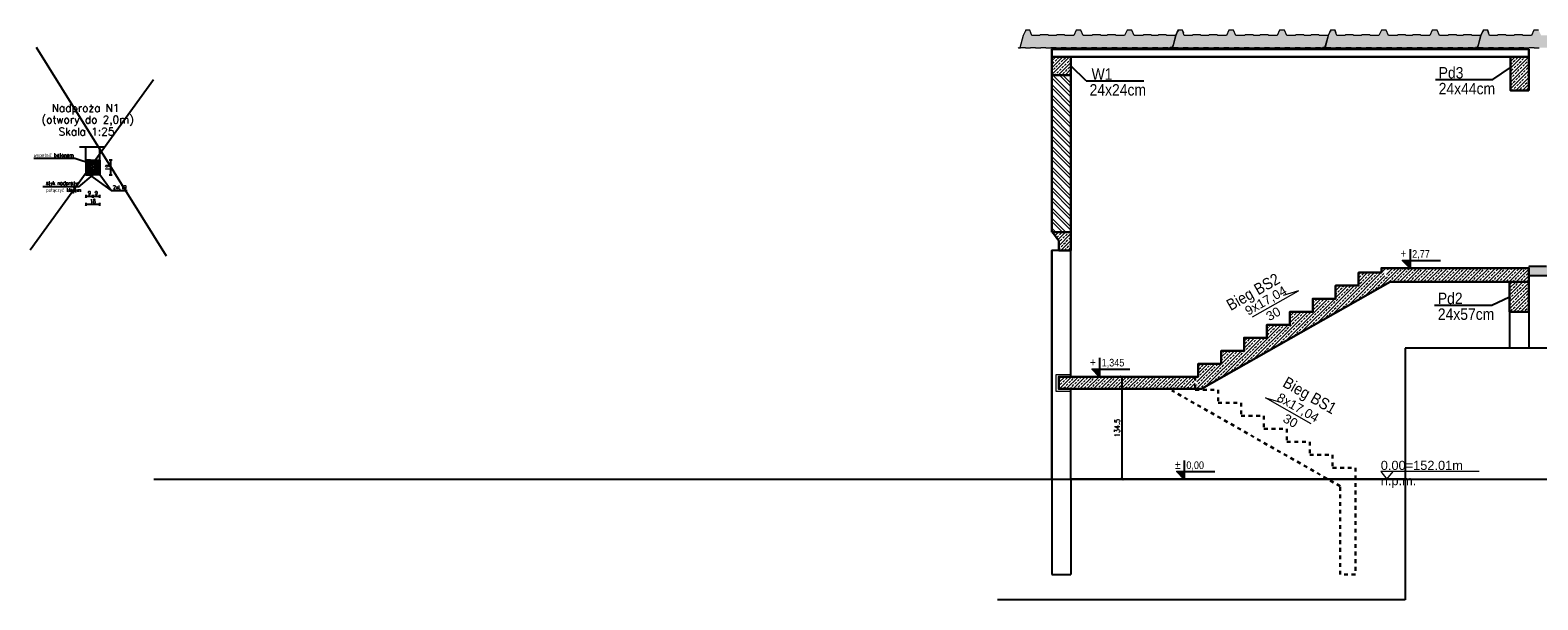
# Model space of a CAD drawing. Header units: millimetres. Extents: x -13852 to 21557, y -10038 to 8820.
# Tile 10 of 42: x 5160 to 7136, y -10038 to -9291. Entities that reach past the tile are written whole.
import ezdxf
from ezdxf.enums import TextEntityAlignment as Align
from ezdxf.lldxf.tags import DXFTag

# ---------------------------------------------------------------- set-up
doc = ezdxf.new("R2010")
doc.units = ezdxf.units.MM
doc.linetypes.add('3', pattern=[1, 0.5, -0.5])
for name, color, linetype in [('1', 2, 'Continuous'), ('2', 6, 'DASH'), ('3', 4, 'Continuous'), ('5', 251, 'Continuous'), ('5-opis_slupy', 112, 'Continuous'), ('BET-SLD', 254, 'Continuous'), ('DIM', 243, 'Continuous'), ('k_żelbet', 6, 'Continuous'), ('OPI', 52, 'Continuous'), ('SZA-SLD', 252, 'Continuous')]:
    doc.layers.add(name, color=color, linetype=linetype)
for name, color, linetype, lineweight in [('A-konstrukcja-żelbet', 130, 'Continuous', 30), ('A-kreskowanie', 253, 'Continuous', 0), ('A-opis', 130, 'Continuous', 9), ('A-sciana_osłonowa', 152, 'Continuous', 15), ('A-wymiar', 177, 'Continuous', 0), ('A_SCIANA_ISTN', 253, 'Continuous', 25), ('A_SCINAN_PROJ_DZIALOWA', 5, 'Continuous', 30), ('ELEWACJA-NOWOPROJ', 152, 'Continuous', 15)]:
    doc.layers.add(name, color=color, linetype=linetype, lineweight=lineweight)
doc.styles.add('adam', font='arial.ttf', dxfattribs={"height": 15})
doc.styles.add('MSE-025', font='romans.shx', dxfattribs={"width": 0.8, "height": 5})
doc.styles.get("Standard").update_dxf_attribs({"font": 'arial.ttf'})
doc.styles.add('TXT5', font='COMPLEX.shx', dxfattribs={"height": 25})
doc.styles.add('ZELB-50', font='romans.shx', dxfattribs={"width": 0.79, "height": 7})
tags = doc.linetypes.add('DASH', pattern=[15, 10, -5]).pattern_tags.tags
tags[6:7] = [DXFTag(74, 4), DXFTag(75, 0), DXFTag(340, '0'), DXFTag(46, 0.0), DXFTag(50, 0.0), DXFTag(44, 0.0), DXFTag(45, 0.0)]
tags[4:5] = [DXFTag(74, 4), DXFTag(75, 0), DXFTag(340, '0'), DXFTag(46, 0.0), DXFTag(50, 0.0), DXFTag(44, 0.0), DXFTag(45, 0.0)]
doc.linetypes.add('ZYGZAK', pattern='A,0.00254,-5.08,[131,ltypeshp.shx,S=5.08,R=0,X=-5.08,Y=0],-10.16,[131,ltypeshp.shx,S=5.08,R=180,X=5.08,Y=0],-5.08', length=20.32254)
doc.dimstyles.new('MSE-025', dxfattribs={"dimtxt": 5, "dimasz": 1, "dimexe": 0.75, "dimexo": 7.5, "dimgap": 0.7, "dimtad": 0, "dimdec": 0, "dimdsep": 46, "dimtxsty": 'MSE-025', "dimblk": 'T1', "dimcen": -0.225, "dimse1": 1, "dimse2": 1, "dimclrd": 243, "dimclre": 242, "dimclrt": 52, "dimadec": 0, "dimazin": 2, "dimtfac": 0.3333, "dimtdec": 0, "dimtix": 1, "dimtmove": 2, "dimatfit": 3, "dimldrblk": 'strzalka', "dimfxl": 0, "dimtvp": 0.8333, "dimtolj": 1, "dimarcsym": 0})
doc.dimstyles.new('ZELB-50', dxfattribs={"dimscale": 5, "dimtxt": 100, "dimasz": 0.25, "dimexe": 1.25, "dimexo": 0.625, "dimgap": 0.5, "dimtad": 1, "dimdec": 1, "dimrnd": 0.5, "dimdsep": 46, "dimtxsty": 'ZELB-50', "dimblk": 'T1', "dimcen": 10, "dimse1": 1, "dimse2": 1, "dimclrd": 243, "dimclre": 242, "dimclrt": 52, "dimadec": 0, "dimazin": 0, "dimtfac": 0.3333, "dimtdec": 1, "dimtix": 1, "dimtmove": 2, "dimatfit": 3, "dimldrblk": 'NONE', "dimfxl": 0, "dimtvp": 0.8333, "dimtolj": 1, "dimtzin": 12, "dimarcsym": 0})
pattern_1 = [(45, (-33574.527, 3632.5216), (-4.4901281, 4.4901281), []), (45, (-33570.0366, 3632.5216), (-4.4901281, 4.4901281), [3.175, -1.5875])]

# ---------------------------------------------------------------- blocks, each defined once
blk = doc.blocks.new('T1')
at = {"color": 243}
blk.add_line((0, -2), (0, 2), dxfattribs=at)
at = {"color": 243, "const_width": 0.5}
blk.add_lwpolyline([(-1.5, -1.4), (1.5, 1.4)], dxfattribs=at)
blk = doc.blocks.new('*D3076')
at = {"layer": 'Defpoints', "color": 0}
for p in [(6569.1, -9745.5), (6569.1, -9880), (6590.6, -9880)]:
    blk.add_point(p, dxfattribs=at)
at = {"layer": 'DIM', "color": 243, "lineweight": -2}
blk.add_line((6590.6, -9746.7), (6590.6, -9878.7), dxfattribs=at)
at = {"layer": 'DIM', "color": 243, "linetype": 'ByBlock', "lineweight": -2, "xscale": 1.25, "yscale": 1.25, "zscale": 1.25}
for p, rotation in [((6590.6, -9745.5), 90), ((6590.6, -9880), 270)]:
    blk.add_blockref('T1', p, dxfattribs=dict(at, rotation=rotation))
at = {"layer": 'DIM', "color": 52, "insert": (6584.6, -9812.7), "char_height": 7, "attachment_point": 5, "rotation": 90, "style": 'ZELB-50'}
blk.add_mtext('\\A1;134.5', dxfattribs=at)
blk = doc.blocks.new('_NONE')
at = {"color": 0, "linetype": 'ByBlock'}
blk.add_circle((0, 0), 0.25, dxfattribs=at)
blk = doc.blocks.new('kota ____')
blk.add_hatch(color=4).paths.add_polyline_path([(0, 20), (-19.7, 20), (0, 0)])
at = {"color": 4}
blk.add_line((-19.7, 0), (79.8, 0), dxfattribs=at)
blk.add_lwpolyline([(0, 49.6), (0, 0), (-19.7, 20), (79.8, 20)], dxfattribs=at)
at = {"color": 4, "width": 0.85}
blk.add_attdef('ZNAK', text='', height=20, dxfattribs=at).set_placement((-9.8, 26.9), align=Align.RIGHT)
blk.add_attdef('RZEDNA', (5.5, 26.9), '', height=20, dxfattribs=at)
blk = doc.blocks.new('*D3161')
at = {"layer": 'Defpoints', "color": 0}
for p in [(5233.1, -9467.1), (5251.1, -9467.1), (5251.1, -9519.4)]:
    blk.add_point(p, dxfattribs=at)
at = {"layer": 'DIM', "color": 243, "lineweight": -2, "ltscale": 1.4}
blk.add_line((5234.1, -9519.4), (5250.1, -9519.4), dxfattribs=at)
at = {"layer": 'DIM', "color": 243, "linetype": 'ByBlock', "lineweight": -2, "rotation": 180}
blk.add_blockref('T1', (5233.1, -9519.4), dxfattribs=at)
at = {"layer": 'DIM', "color": 243, "linetype": 'ByBlock', "lineweight": -2}
blk.add_blockref('T1', (5251.1, -9519.4), dxfattribs=at)
at = {"layer": 'DIM', "color": 52, "lineweight": -3, "insert": (5242.1, -9515.2), "char_height": 5, "attachment_point": 5, "style": 'MSE-025'}
blk.add_mtext('\\A1;18', dxfattribs=at)
blk = doc.blocks.new('strzalka')
at = {"color": 243}
blk.add_line((0, -1), (0, 1), dxfattribs=at)
blk.add_lwpolyline([(-2, 0, 0.733, 0, 0), (0, 0, 0, 0, 0)], format="xyseb", dxfattribs=at)
blk = doc.blocks.new('*D3162')
at = {"layer": 'Defpoints', "color": 0}
for p in [(5233.1, -9480.6), (5242.1, -9480.6), (5242.1, -9508.8)]:
    blk.add_point(p, dxfattribs=at)
at = {"layer": 'DIM', "color": 243, "lineweight": -2, "ltscale": 1.4}
blk.add_line((5234.1, -9508.8), (5241.1, -9508.8), dxfattribs=at)
at = {"layer": 'DIM', "color": 243, "linetype": 'ByBlock', "lineweight": -2, "rotation": 180}
blk.add_blockref('T1', (5233.1, -9508.8), dxfattribs=at)
at = {"layer": 'DIM', "color": 243, "linetype": 'ByBlock', "lineweight": -2}
blk.add_blockref('T1', (5242.1, -9508.8), dxfattribs=at)
at = {"layer": 'DIM', "color": 52, "lineweight": -3, "insert": (5237.6, -9504.6), "char_height": 5, "attachment_point": 5, "style": 'MSE-025'}
blk.add_mtext('\\A1;9', dxfattribs=at)
blk = doc.blocks.new('*D3163')
at = {"layer": 'Defpoints', "color": 0}
for p in [(5242.1, -9480.6), (5251.1, -9480.6), (5251.1, -9508.8)]:
    blk.add_point(p, dxfattribs=at)
at = {"layer": 'DIM', "color": 243, "lineweight": -2, "ltscale": 1.4}
blk.add_line((5243.1, -9508.8), (5250.1, -9508.8), dxfattribs=at)
at = {"layer": 'DIM', "color": 243, "linetype": 'ByBlock', "lineweight": -2, "rotation": 180}
blk.add_blockref('T1', (5242.1, -9508.8), dxfattribs=at)
at = {"layer": 'DIM', "color": 243, "linetype": 'ByBlock', "lineweight": -2}
blk.add_blockref('T1', (5251.1, -9508.8), dxfattribs=at)
at = {"layer": 'DIM', "color": 52, "lineweight": -3, "insert": (5246.6, -9504.6), "char_height": 5, "attachment_point": 5, "style": 'MSE-025'}
blk.add_mtext('\\A1;9', dxfattribs=at)
blk = doc.blocks.new('*D3164')
at = {"layer": 'Defpoints', "color": 0}
for p in [(5251.1, -9461.6), (5265.5, -9461.6), (5251.1, -9480.6)]:
    blk.add_point(p, dxfattribs=at)
at = {"layer": 'DIM', "color": 243, "lineweight": -2, "ltscale": 1.4}
blk.add_line((5265.5, -9479.6), (5265.5, -9462.6), dxfattribs=at)
at = {"layer": 'DIM', "color": 243, "linetype": 'ByBlock', "lineweight": -2}
for p, rotation in [((5265.5, -9461.6), 90), ((5265.5, -9480.6), 270)]:
    blk.add_blockref('T1', p, dxfattribs=dict(at, rotation=rotation))
at = {"layer": 'DIM', "color": 52, "lineweight": -3, "insert": (5261.3, -9471.1), "char_height": 5, "attachment_point": 5, "rotation": 90, "style": 'MSE-025'}
blk.add_mtext('\\A1;19', dxfattribs=at)

msp = doc.modelspace()

# ---------------------------------------------------------------- hatches: boundary and pattern name
at = {"layer": 'A-kreskowanie', "true_color": 0xe06f1f}
h = msp.add_hatch(dxfattribs=at)
h.set_pattern_fill('HONEY', color=32, scale=0.5, angle=360)
h.set_pattern_definition([(0, (-33497.5119, 2963.7263), (2.38125, 1.374815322), [1.5875, -3.175]), (120, (-33497.5119, 2963.7263), (-2.381249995, 1.37481533), [1.5875, -3.175]), (60, (-33497.5119, 2963.7263), (5e-09, 2.749630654), [-3.175, 1.5875])])
h.paths.add_polyline_path([(6661.007, -9297.987), (6649.902, -9297.987), (6648.902, -9296.987), (6638.802, -9296.987), (6637.802, -9297.987), (6633.988, -9297.987), (6630.173, -9297.987), (6629.173, -9296.987), (6619.073, -9296.987), (6618.073, -9297.987), (6606.925, -9297.987), (6603.788, -9291.168), (6603.505, -9290.987), (6597.805, -9290.987), (6597.521, -9291.168), (6594.385, -9297.987), (6583.236, -9297.987), (6582.236, -9296.987), (6572.136, -9296.987), (6571.136, -9297.987), (6567.321, -9297.987), (6563.507, -9297.987), (6562.507, -9296.987), (6552.407, -9296.987), (6551.407, -9297.987), (6540.258, -9297.987), (6537.121, -9291.168), (6536.838, -9290.987), (6531.138, -9290.987), (6530.854, -9291.168), (6527.718, -9297.987), (6516.569, -9297.987), (6515.569, -9296.987), (6505.469, -9296.987), (6504.469, -9297.987), (6494.869, -9297.987), (6493.869, -9296.987), (6483.769, -9296.987), (6482.769, -9297.987), (6472.569, -9297.987), (6470.09, -9291.175), (6469.821, -9290.987), (6464.821, -9290.987), (6464.537, -9291.168), (6464.249, -9291.785, -0.74713708), (6463.844, -9292.654), (6461.325, -9298.056), (6457.056, -9313.987), (6457.785, -9313.987), (6457.785, -9313.787), (6464.452, -9313.787), (6464.452, -9313.987), (6471.119, -9313.987), (6471.119, -9313.787), (6477.785, -9313.787), (6477.785, -9313.987), (6484.452, -9313.987), (6484.452, -9313.787), (6491.118, -9313.787), (6491.118, -9313.987), (6497.785, -9313.987), (6497.785, -9313.787), (6504.452, -9313.787), (6504.452, -9313.987), (6511.118, -9313.987), (6511.118, -9313.787), (6517.785, -9313.787), (6517.785, -9313.987), (6524.451, -9313.987), (6524.451, -9313.787), (6531.118, -9313.787), (6531.118, -9313.987), (6537.785, -9313.987), (6537.785, -9313.787), (6544.451, -9313.787), (6544.451, -9313.987), (6551.118, -9313.987), (6551.118, -9313.787), (6557.784, -9313.787), (6557.784, -9313.987), (6564.451, -9313.987), (6564.451, -9313.787), (6571.118, -9313.787), (6571.118, -9313.987), (6577.784, -9313.987), (6577.784, -9313.787), (6584.451, -9313.787), (6584.451, -9313.987), (6591.117, -9313.987), (6591.117, -9313.787), (6597.784, -9313.787), (6597.784, -9313.987), (6604.451, -9313.987), (6604.451, -9313.787), (6611.117, -9313.787), (6611.117, -9313.987), (6617.784, -9313.987), (6617.784, -9313.787), (6624.45, -9313.787), (6624.45, -9313.987), (6631.117, -9313.987), (6631.117, -9313.787), (6637.784, -9313.787), (6637.784, -9313.987), (6644.45, -9313.987), (6644.45, -9313.787), (6651.117, -9313.787), (6651.117, -9313.987), (6653.738, -9313.987), (6654.338, -9313.517), (6656.646, -9313.517), (6656.897, -9313.324), (6657.363, -9311.586)])
h = msp.add_hatch(dxfattribs=at)
h.set_pattern_fill('HONEY', color=32, scale=0.5, angle=360)
h.set_pattern_definition([(0, (-33297.5119, 2963.7263), (2.38125, 1.374815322), [1.5875, -3.175]), (120, (-33297.5119, 2963.7263), (-2.381249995, 1.37481533), [1.5875, -3.175]), (60, (-33297.5119, 2963.7263), (5e-09, 2.749630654), [-3.175, 1.5875])])
h.paths.add_polyline_path([(6861.007, -9297.987), (6849.902, -9297.987), (6848.902, -9296.987), (6838.802, -9296.987), (6837.802, -9297.987), (6833.988, -9297.987), (6830.173, -9297.987), (6829.173, -9296.987), (6819.073, -9296.987), (6818.073, -9297.987), (6806.925, -9297.987), (6803.788, -9291.168), (6803.505, -9290.987), (6797.805, -9290.987), (6797.521, -9291.168), (6794.385, -9297.987), (6783.236, -9297.987), (6782.236, -9296.987), (6772.136, -9296.987), (6771.136, -9297.987), (6767.321, -9297.987), (6763.507, -9297.987), (6762.507, -9296.987), (6752.407, -9296.987), (6751.407, -9297.987), (6740.258, -9297.987), (6737.121, -9291.168), (6736.838, -9290.987), (6731.138, -9290.987), (6730.854, -9291.168), (6727.718, -9297.987), (6716.569, -9297.987), (6715.569, -9296.987), (6705.469, -9296.987), (6704.469, -9297.987), (6694.869, -9297.987), (6693.869, -9296.987), (6683.769, -9296.987), (6682.769, -9297.987), (6672.569, -9297.987), (6670.09, -9291.175), (6669.821, -9290.987), (6664.821, -9290.987), (6664.537, -9291.168), (6664.249, -9291.785, -0.74713708), (6663.844, -9292.654), (6661.325, -9298.056), (6657.056, -9313.987), (6657.785, -9313.987), (6657.785, -9313.787), (6664.452, -9313.787), (6664.452, -9313.987), (6671.119, -9313.987), (6671.119, -9313.787), (6677.785, -9313.787), (6677.785, -9313.987), (6684.452, -9313.987), (6684.452, -9313.787), (6691.118, -9313.787), (6691.118, -9313.987), (6697.785, -9313.987), (6697.785, -9313.787), (6704.452, -9313.787), (6704.452, -9313.987), (6711.118, -9313.987), (6711.118, -9313.787), (6717.785, -9313.787), (6717.785, -9313.987), (6724.451, -9313.987), (6724.451, -9313.787), (6731.118, -9313.787), (6731.118, -9313.987), (6737.785, -9313.987), (6737.785, -9313.787), (6744.451, -9313.787), (6744.451, -9313.987), (6751.118, -9313.987), (6751.118, -9313.787), (6757.784, -9313.787), (6757.784, -9313.987), (6764.451, -9313.987), (6764.451, -9313.787), (6771.118, -9313.787), (6771.118, -9313.987), (6777.784, -9313.987), (6777.784, -9313.787), (6784.451, -9313.787), (6784.451, -9313.987), (6791.117, -9313.987), (6791.117, -9313.787), (6797.784, -9313.787), (6797.784, -9313.987), (6804.451, -9313.987), (6804.451, -9313.787), (6811.117, -9313.787), (6811.117, -9313.987), (6817.784, -9313.987), (6817.784, -9313.787), (6824.45, -9313.787), (6824.45, -9313.987), (6831.117, -9313.987), (6831.117, -9313.787), (6837.784, -9313.787), (6837.784, -9313.987), (6844.45, -9313.987), (6844.45, -9313.787), (6851.117, -9313.787), (6851.117, -9313.987), (6853.738, -9313.987), (6854.338, -9313.517), (6856.646, -9313.517), (6856.897, -9313.324), (6857.363, -9311.586)])
h = msp.add_hatch(dxfattribs=at)
h.set_pattern_fill('HONEY', color=32, scale=0.5, angle=360)
h.set_pattern_definition([(0, (-33097.5119, 2963.7263), (2.38125, 1.374815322), [1.5875, -3.175]), (120, (-33097.5119, 2963.7263), (-2.381249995, 1.37481533), [1.5875, -3.175]), (60, (-33097.5119, 2963.7263), (5e-09, 2.749630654), [-3.175, 1.5875])])
h.paths.add_polyline_path([(7061.007, -9297.987), (7049.902, -9297.987), (7048.902, -9296.987), (7038.802, -9296.987), (7037.802, -9297.987), (7033.988, -9297.987), (7030.173, -9297.987), (7029.173, -9296.987), (7019.073, -9296.987), (7018.073, -9297.987), (7006.925, -9297.987), (7003.788, -9291.168), (7003.505, -9290.987), (6997.805, -9290.987), (6997.521, -9291.168), (6994.385, -9297.987), (6983.236, -9297.987), (6982.236, -9296.987), (6972.136, -9296.987), (6971.136, -9297.987), (6967.321, -9297.987), (6963.507, -9297.987), (6962.507, -9296.987), (6952.407, -9296.987), (6951.407, -9297.987), (6940.258, -9297.987), (6937.121, -9291.168), (6936.838, -9290.987), (6931.138, -9290.987), (6930.854, -9291.168), (6927.718, -9297.987), (6916.569, -9297.987), (6915.569, -9296.987), (6905.469, -9296.987), (6904.469, -9297.987), (6894.869, -9297.987), (6893.869, -9296.987), (6883.769, -9296.987), (6882.769, -9297.987), (6872.569, -9297.987), (6870.09, -9291.175), (6869.821, -9290.987), (6864.821, -9290.987), (6864.537, -9291.168), (6864.249, -9291.785, -0.74713708), (6863.844, -9292.654), (6861.325, -9298.056), (6857.056, -9313.987), (6857.785, -9313.987), (6857.785, -9313.787), (6864.452, -9313.787), (6864.452, -9313.987), (6871.119, -9313.987), (6871.119, -9313.787), (6877.785, -9313.787), (6877.785, -9313.987), (6884.452, -9313.987), (6884.452, -9313.787), (6891.118, -9313.787), (6891.118, -9313.987), (6897.785, -9313.987), (6897.785, -9313.787), (6904.452, -9313.787), (6904.452, -9313.987), (6911.118, -9313.987), (6911.118, -9313.787), (6917.785, -9313.787), (6917.785, -9313.987), (6924.451, -9313.987), (6924.451, -9313.787), (6931.118, -9313.787), (6931.118, -9313.987), (6937.785, -9313.987), (6937.785, -9313.787), (6944.451, -9313.787), (6944.451, -9313.987), (6951.118, -9313.987), (6951.118, -9313.787), (6957.784, -9313.787), (6957.784, -9313.987), (6964.451, -9313.987), (6964.451, -9313.787), (6971.118, -9313.787), (6971.118, -9313.987), (6977.784, -9313.987), (6977.784, -9313.787), (6984.451, -9313.787), (6984.451, -9313.987), (6991.117, -9313.987), (6991.117, -9313.787), (6997.784, -9313.787), (6997.784, -9313.987), (7004.451, -9313.987), (7004.451, -9313.787), (7011.117, -9313.787), (7011.117, -9313.987), (7017.784, -9313.987), (7017.784, -9313.787), (7024.45, -9313.787), (7024.45, -9313.987), (7031.117, -9313.987), (7031.117, -9313.787), (7037.784, -9313.787), (7037.784, -9313.987), (7044.45, -9313.987), (7044.45, -9313.787), (7051.117, -9313.787), (7051.117, -9313.987), (7053.738, -9313.987), (7054.338, -9313.517), (7056.646, -9313.517), (7056.897, -9313.324), (7057.363, -9311.586)])
h = msp.add_hatch(dxfattribs=at)
h.set_pattern_fill('HONEY', color=32, scale=0.5, angle=360)
h.set_pattern_definition([(0, (-32897.5119, 2963.7263), (2.38125, 1.374815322), [1.5875, -3.175]), (120, (-32897.5119, 2963.7263), (-2.381249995, 1.37481533), [1.5875, -3.175]), (60, (-32897.5119, 2963.7263), (5e-09, 2.749630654), [-3.175, 1.5875])])
h.paths.add_polyline_path([(7261.007, -9297.987), (7249.902, -9297.987), (7248.902, -9296.987), (7238.802, -9296.987), (7237.802, -9297.987), (7233.988, -9297.987), (7230.173, -9297.987), (7229.173, -9296.987), (7219.073, -9296.987), (7218.073, -9297.987), (7206.925, -9297.987), (7203.788, -9291.168), (7203.505, -9290.987), (7197.805, -9290.987), (7197.521, -9291.168), (7194.385, -9297.987), (7183.236, -9297.987), (7182.236, -9296.987), (7172.136, -9296.987), (7171.136, -9297.987), (7167.321, -9297.987), (7163.507, -9297.987), (7162.507, -9296.987), (7152.407, -9296.987), (7151.407, -9297.987), (7140.258, -9297.987), (7137.121, -9291.168), (7136.838, -9290.987), (7131.138, -9290.987), (7130.854, -9291.168), (7127.718, -9297.987), (7116.569, -9297.987), (7115.569, -9296.987), (7105.469, -9296.987), (7104.469, -9297.987), (7094.869, -9297.987), (7093.869, -9296.987), (7083.769, -9296.987), (7082.769, -9297.987), (7072.569, -9297.987), (7070.09, -9291.175), (7069.821, -9290.987), (7064.821, -9290.987), (7064.537, -9291.168), (7064.249, -9291.785, -0.74713708), (7063.844, -9292.654), (7061.325, -9298.056), (7057.056, -9313.987), (7057.785, -9313.987), (7057.785, -9313.787), (7064.452, -9313.787), (7064.452, -9313.987), (7071.119, -9313.987), (7071.119, -9313.787), (7077.785, -9313.787), (7077.785, -9313.987), (7084.452, -9313.987), (7084.452, -9313.787), (7091.118, -9313.787), (7091.118, -9313.987), (7097.785, -9313.987), (7097.785, -9313.787), (7104.452, -9313.787), (7104.452, -9313.987), (7111.118, -9313.987), (7111.118, -9313.787), (7117.785, -9313.787), (7117.785, -9313.987), (7124.451, -9313.987), (7124.451, -9313.787), (7131.118, -9313.787), (7131.118, -9313.987), (7137.785, -9313.987), (7137.785, -9313.787), (7144.451, -9313.787), (7144.451, -9313.987), (7151.118, -9313.987), (7151.118, -9313.787), (7157.784, -9313.787), (7157.784, -9313.987), (7164.451, -9313.987), (7164.451, -9313.787), (7171.118, -9313.787), (7171.118, -9313.987), (7177.784, -9313.987), (7177.784, -9313.787), (7184.451, -9313.787), (7184.451, -9313.987), (7191.117, -9313.987), (7191.117, -9313.787), (7197.784, -9313.787), (7197.784, -9313.987), (7204.451, -9313.987), (7204.451, -9313.787), (7211.117, -9313.787), (7211.117, -9313.987), (7217.784, -9313.987), (7217.784, -9313.787), (7224.45, -9313.787), (7224.45, -9313.987), (7231.117, -9313.987), (7231.117, -9313.787), (7237.784, -9313.787), (7237.784, -9313.987), (7244.45, -9313.987), (7244.45, -9313.787), (7251.117, -9313.787), (7251.117, -9313.987), (7253.738, -9313.987), (7254.338, -9313.517), (7256.646, -9313.517), (7256.897, -9313.324), (7257.363, -9311.586)])
at = {"layer": 'A-kreskowanie', "lineweight": 9}
h = msp.add_hatch(dxfattribs=at)
h.set_pattern_fill('ANSI33', color=256)
h.set_pattern_definition(pattern_1)
h.paths.add_polyline_path([(6498.938, -9349.982), (6523.938, -9349.982), (6523.938, -9325.982), (6498.938, -9325.982)])
h = msp.add_hatch(dxfattribs=at)
h.set_pattern_fill('ANSI33', color=256)
h.set_pattern_definition(pattern_1)
h.paths.add_polyline_path([(7123.938, -9325.982), (7099.938, -9325.982), (7099.938, -9369.97), (7123.938, -9369.97)])
at = {"layer": 'A-kreskowanie', "lineweight": 5}
h = msp.add_hatch(dxfattribs=at)
h.set_pattern_fill('ANSI32', color=256, angle=270)
h.set_pattern_definition([(315, (-24009.642, 3648.235), (6.735192, 6.735192), []), (315, (-24009.642, 3643.745), (6.735192, 6.735192), [])])
h.paths.add_polyline_path([(6523.938, -9349.982), (6498.938, -9349.982), (6498.938, -9555.97), (6499.658, -9555.97), (6523.938, -9555.97)])
at = {"layer": 'A-kreskowanie', "lineweight": 9}
h = msp.add_hatch(dxfattribs=at)
h.set_pattern_fill('ANSI33', color=256)
h.set_pattern_definition(pattern_1)
h.paths.add_polyline_path([(6523.938, -9555.97), (6499.658, -9555.97), (6507.938, -9567.47), (6507.938, -9579.97), (6523.938, -9579.97)])
h = msp.add_hatch(dxfattribs=at)
h.set_pattern_fill('ANSI33', color=256)
h.set_pattern_definition(pattern_1)
h.paths.add_polyline_path([(7124.463, -9612.97), (7123.938, -9602.97), (6937.438, -9602.97), (6937.438, -9616.718), (6935.438, -9616.718), (6935.438, -9602.97), (6930.938, -9602.97), (6930.938, -9605.55), (6930.938, -9609.029), (6900.938, -9609.029), (6900.938, -9626.088), (6870.938, -9626.088), (6870.938, -9643.147), (6840.938, -9643.147), (6840.938, -9660.205), (6810.938, -9660.205), (6810.938, -9677.264), (6780.938, -9677.264), (6780.938, -9694.323), (6750.938, -9694.323), (6750.938, -9711.382), (6720.938, -9711.382), (6720.938, -9728.441), (6690.938, -9728.441), (6690.938, -9745.499), (6688.938, -9745.499), (6688.938, -9760.558), (6696.825, -9760.558), (6942.307, -9620.97), (7124.463, -9620.97)])
h = msp.add_hatch(dxfattribs=at)
h.set_pattern_fill('ANSI33', color=256)
h.set_pattern_definition(pattern_1)
h.paths.add_polyline_path([(7123.938, -9620.97), (7098.938, -9620.97), (7098.938, -9660.232), (7123.938, -9660.232)])
h = msp.add_hatch(dxfattribs=at)
h.set_pattern_fill('ANSI33', color=256)
h.set_pattern_definition(pattern_1)
h.paths.add_polyline_path([(6686.938, -9745.499), (6508.112, -9745.499), (6508.112, -9761.499), (6686.938, -9761.499)])
at = {"layer": 'BET-SLD', "lineweight": -3, "ltscale": 1.4}
h = msp.add_hatch(color=256, dxfattribs=at)
h.dxf.hatch_style = 1
h.paths.add_polyline_path([(5233.08, -9461.577), (5233.08, -9480.577), (5242.08, -9480.577), (5242.08, -9474.577), (5239.08, -9474.577), (5239.08, -9461.577)])
h = msp.add_hatch(color=256, dxfattribs=at)
h.dxf.hatch_style = 1
h.paths.add_polyline_path([(5251.08, -9461.577), (5251.08, -9480.577), (5242.08, -9480.577), (5242.08, -9474.577), (5245.08, -9474.577), (5245.08, -9461.577)])
at = {"layer": 'k_żelbet'}
h = msp.add_hatch(dxfattribs=at)
h.set_pattern_fill('ANSI33', color=256, style=0)
h.set_pattern_definition([(45, (-33569.297, 4910.705), (-4.4901281, 4.4901281), []), (45, (-33564.807, 4910.705), (-4.4901281, 4.4901281), [3.175, -1.5875])])
h.paths.add_polyline_path([(7739.606, -9600.97), (7123.938, -9600.97), (7123.938, -9612.97), (7335.438, -9612.97), (7739.606, -9612.97)])
h.paths.add_polyline_path([(7421.742, -9611.498), (7444.817, -9611.498), (7444.817, -9603.621), (7421.742, -9603.621)], flags=16)
at = {"layer": 'SZA-SLD', "lineweight": -3, "ltscale": 1.4}
h = msp.add_hatch(dxfattribs=at)
h.set_pattern_fill('ANSI33', color=256, scale=0.5)
h.set_pattern_definition([(45, (-663027.7368, -629893.9002), (-2.24506403, 2.24506403), []), (45, (-663025.4917, -629893.9002), (-2.24506403, 2.24506403), [1.5875, -0.79375])])
h.paths.add_polyline_path([(5242.08, -9474.577), (5245.08, -9474.577), (5245.08, -9461.577), (5239.08, -9461.577), (5239.08, -9474.577)])

# ---------------------------------------------------------------- linework, layer by layer
at = {"layer": '1', "lineweight": -3, "ltscale": 1.4}
for points in [[(5233.08, -9461.577), (5233.08, -9480.577), (5242.08, -9480.577), (5242.08, -9474.577), (5239.08, -9474.577), (5239.08, -9461.577), (5233.08, -9461.577)], [(5251.08, -9461.577), (5251.08, -9480.577), (5242.08, -9480.577), (5242.08, -9474.577), (5245.08, -9474.577), (5245.08, -9461.577), (5251.08, -9461.577)]]:
    msp.add_lwpolyline(points, dxfattribs=at)
at = {"layer": '1', "ltscale": 50}
msp.add_lwpolyline([(6961.845, -9879.97), (6523.938, -9879.97)], dxfattribs=at)
at = {"layer": '2', "lineweight": -3, "ltscale": 1.4}
msp.add_line((5224.459, -9444.225), (5257.943, -9444.225), dxfattribs=at)
at = {"layer": '2'}
for p, q in [((9538.614, -9707.952), (6961.845, -9707.952)), ((6961.845, -9707.952), (6961.845, -10038.141)), ((6961.845, -10038.141), (6427.715, -10038.141))]:
    msp.add_line(p, q, dxfattribs=at)
at = {"layer": '3', "lineweight": -3, "ltscale": 1.4}
for p, q in [((5233.08, -9461.577), (5233.08, -9444.225)), ((5251.08, -9461.577), (5251.08, -9444.225))]:
    msp.add_line(p, q, dxfattribs=at)
at = {"layer": 'A-konstrukcja-żelbet'}
for p, q in [((6523.938, -9325.982), (7123.938, -9325.982)), ((7123.938, -9325.982), (7123.938, -9315.982))]:
    msp.add_line(p, q, dxfattribs=at)
for points in [[(6498.938, -9325.982), (6498.938, -9315.982), (7123.938, -9315.982)], [(7123.938, -9325.982), (7123.938, -9369.97), (7099.938, -9369.97), (7099.938, -9325.982), (7123.938, -9325.982)], [(6523.938, -9573.97), (6523.938, -9349.982), (6498.938, -9349.982), (6498.938, -9555.97)], [(6498.938, -9555.97), (6499.658, -9555.97), (6507.938, -9567.47), (6507.938, -9579.97), (6523.938, -9579.97), (6523.938, -9555.97), (6499.658, -9555.97)], [(6930.938, -9605.55), (6930.938, -9602.97), (7123.938, -9602.97), (7123.938, -9620.97), (6942.307, -9620.97), (6695.169, -9761.499), (6508.112, -9761.499), (6508.112, -9745.499), (6690.938, -9745.499), (6690.938, -9728.441), (6720.938, -9728.441), (6720.938, -9711.382), (6750.938, -9711.382), (6750.938, -9694.323), (6780.938, -9694.323), (6780.938, -9677.264), (6810.938, -9677.264), (6810.938, -9660.205), (6840.938, -9660.205), (6840.938, -9643.147), (6870.938, -9643.147), (6870.938, -9626.088), (6900.938, -9626.088), (6900.938, -9609.029), (6930.938, -9609.029), (6930.938, -9602.97)], [(7098.938, -9660.232), (7123.938, -9660.232), (7123.938, -9620.97), (7098.938, -9620.97), (7098.938, -9660.232)]]:
    msp.add_lwpolyline(points, dxfattribs=at)
msp.add_lwpolyline([(6498.938, -9349.982), (6523.938, -9349.982), (6523.938, -9325.982), (6498.938, -9325.982)], close=True, dxfattribs=at)
at = {"layer": 'A-konstrukcja-żelbet', "linetype": '3', "ltscale": 10}
for points in [[(6686.938, -9745.499), (6686.938, -9762.558), (6716.938, -9762.558), (6716.938, -9779.617), (6746.938, -9779.617), (6746.938, -9796.676), (6776.938, -9796.676), (6776.938, -9813.735), (6806.938, -9813.735), (6806.938, -9830.794)], [(6806.938, -9813.735), (6806.938, -9830.794), (6836.938, -9830.794), (6836.938, -9847.852), (6866.938, -9847.852), (6866.938, -9864.911), (6896.938, -9864.911), (6896.938, -10004.97), (6876.938, -10004.97), (6876.938, -9889.003), (6656.225, -9763.499)]]:
    msp.add_lwpolyline(points, dxfattribs=at)
at = {"layer": 'A-opis', "lineweight": 9}
for points in [[(6762.091, -9667.059), (6822.091, -9632.941), (6802.321, -9638.811)], [(6838.938, -9807.319), (6778.938, -9773.202), (6798.708, -9779.072)]]:
    msp.add_lwpolyline(points, dxfattribs=at)
at = {"layer": 'A-opis'}
msp.add_lwpolyline([(7058.983, -9869.783), (6930.09, -9869.783), (6938.165, -9879.97), (6946.239, -9869.783)], dxfattribs=at)
at = {"layer": 'A-sciana_osłonowa'}
for p, q in [((6461.325, -9298.056), (6457.056, -9313.987)), ((6661.325, -9298.056), (6657.056, -9313.987)), ((6661.007, -9297.987), (6657.363, -9311.586)), ((6861.325, -9298.056), (6857.056, -9313.987)), ((6861.007, -9297.987), (6857.363, -9311.586)), ((7061.325, -9298.056), (7057.056, -9313.987)), ((7061.007, -9297.987), (7057.363, -9311.586))]:
    msp.add_line(p, q, dxfattribs=at)
for points in [[(6671.808, -9294.933), (6670.44, -9291.175), (6670.171, -9290.987), (6664.471, -9290.987), (6664.187, -9291.168), (6661.007, -9297.987), (6649.902, -9297.987), (6648.902, -9296.987), (6638.802, -9296.987), (6637.802, -9297.987), (6633.988, -9297.987), (6630.173, -9297.987), (6629.173, -9296.987), (6619.073, -9296.987), (6618.073, -9297.987), (6606.925, -9297.987), (6603.788, -9291.168), (6603.505, -9290.987), (6597.805, -9290.987), (6597.521, -9291.168), (6594.385, -9297.987), (6583.236, -9297.987), (6582.236, -9296.987), (6572.136, -9296.987), (6571.136, -9297.987), (6567.321, -9297.987), (6563.507, -9297.987), (6562.507, -9296.987), (6552.407, -9296.987), (6551.407, -9297.987), (6540.258, -9297.987), (6537.121, -9291.168), (6536.838, -9290.987), (6531.138, -9290.987), (6530.854, -9291.168), (6527.718, -9297.987), (6516.569, -9297.987), (6515.569, -9296.987), (6505.469, -9296.987), (6504.469, -9297.987), (6494.869, -9297.987), (6493.869, -9296.987), (6483.769, -9296.987), (6482.769, -9297.987), (6472.569, -9297.987), (6470.09, -9291.175), (6469.821, -9290.987), (6464.821, -9290.987), (6464.537, -9291.168), (6464.249, -9291.785, -0.74713708), (6463.844, -9292.654), (6461.325, -9298.056)], [(6871.808, -9294.933), (6870.44, -9291.175), (6870.171, -9290.987), (6864.471, -9290.987), (6864.187, -9291.168), (6861.007, -9297.987), (6849.902, -9297.987), (6848.902, -9296.987), (6838.802, -9296.987), (6837.802, -9297.987), (6833.988, -9297.987), (6830.173, -9297.987), (6829.173, -9296.987), (6819.073, -9296.987), (6818.073, -9297.987), (6806.925, -9297.987), (6803.788, -9291.168), (6803.505, -9290.987), (6797.805, -9290.987), (6797.521, -9291.168), (6794.385, -9297.987), (6783.236, -9297.987), (6782.236, -9296.987), (6772.136, -9296.987), (6771.136, -9297.987), (6767.321, -9297.987), (6763.507, -9297.987), (6762.507, -9296.987), (6752.407, -9296.987), (6751.407, -9297.987), (6740.258, -9297.987), (6737.121, -9291.168), (6736.838, -9290.987), (6731.138, -9290.987), (6730.854, -9291.168), (6727.718, -9297.987), (6716.569, -9297.987), (6715.569, -9296.987), (6705.469, -9296.987), (6704.469, -9297.987), (6694.869, -9297.987), (6693.869, -9296.987), (6683.769, -9296.987), (6682.769, -9297.987), (6672.569, -9297.987), (6670.09, -9291.175), (6669.821, -9290.987), (6664.821, -9290.987), (6664.537, -9291.168), (6664.249, -9291.785, -0.74713708), (6663.844, -9292.654), (6661.325, -9298.056)], [(7071.808, -9294.933), (7070.44, -9291.175), (7070.171, -9290.987), (7064.471, -9290.987), (7064.187, -9291.168), (7061.007, -9297.987), (7049.902, -9297.987), (7048.902, -9296.987), (7038.802, -9296.987), (7037.802, -9297.987), (7033.988, -9297.987), (7030.173, -9297.987), (7029.173, -9296.987), (7019.073, -9296.987), (7018.073, -9297.987), (7006.925, -9297.987), (7003.788, -9291.168), (7003.505, -9290.987), (6997.805, -9290.987), (6997.521, -9291.168), (6994.385, -9297.987), (6983.236, -9297.987), (6982.236, -9296.987), (6972.136, -9296.987), (6971.136, -9297.987), (6967.321, -9297.987), (6963.507, -9297.987), (6962.507, -9296.987), (6952.407, -9296.987), (6951.407, -9297.987), (6940.258, -9297.987), (6937.121, -9291.168), (6936.838, -9290.987), (6931.138, -9290.987), (6930.854, -9291.168), (6927.718, -9297.987), (6916.569, -9297.987), (6915.569, -9296.987), (6905.469, -9296.987), (6904.469, -9297.987), (6894.869, -9297.987), (6893.869, -9296.987), (6883.769, -9296.987), (6882.769, -9297.987), (6872.569, -9297.987), (6870.09, -9291.175), (6869.821, -9290.987), (6864.821, -9290.987), (6864.537, -9291.168), (6864.249, -9291.785, -0.74713708), (6863.844, -9292.654), (6861.325, -9298.056)], [(7136.838, -9290.987), (7131.138, -9290.987), (7130.854, -9291.168), (7127.718, -9297.987), (7116.569, -9297.987), (7115.569, -9296.987), (7105.469, -9296.987), (7104.469, -9297.987), (7094.869, -9297.987), (7093.869, -9296.987), (7083.769, -9296.987), (7082.769, -9297.987), (7072.569, -9297.987), (7070.09, -9291.175), (7069.821, -9290.987), (7064.821, -9290.987), (7064.537, -9291.168), (7064.249, -9291.785, -0.74713708), (7063.844, -9292.654), (7061.325, -9298.056)]]:
    msp.add_lwpolyline(points, format="xyb", dxfattribs=at)
for points in [[(6454.785, -9313.517), (6455.385, -9313.987), (6457.785, -9313.987), (6457.785, -9313.987), (6457.785, -9313.787), (6464.452, -9313.787), (6464.452, -9313.987), (6471.119, -9313.987), (6471.119, -9313.787), (6477.785, -9313.787), (6477.785, -9313.987), (6484.452, -9313.987), (6484.452, -9313.787), (6491.118, -9313.787), (6491.118, -9313.987), (6497.785, -9313.987), (6497.785, -9313.787), (6504.452, -9313.787), (6504.452, -9313.987), (6511.118, -9313.987), (6511.118, -9313.787), (6517.785, -9313.787), (6517.785, -9313.987), (6524.451, -9313.987), (6524.451, -9313.787), (6531.118, -9313.787), (6531.118, -9313.987), (6537.785, -9313.987), (6537.785, -9313.787), (6544.451, -9313.787), (6544.451, -9313.987), (6551.118, -9313.987), (6551.118, -9313.787), (6557.784, -9313.787), (6557.784, -9313.987), (6564.451, -9313.987), (6564.451, -9313.787), (6571.118, -9313.787), (6571.118, -9313.987), (6577.784, -9313.987), (6577.784, -9313.787), (6584.451, -9313.787), (6584.451, -9313.987), (6591.117, -9313.987), (6591.117, -9313.787), (6597.784, -9313.787), (6597.784, -9313.987), (6604.451, -9313.987), (6604.451, -9313.787), (6611.117, -9313.787), (6611.117, -9313.987), (6617.784, -9313.987), (6617.784, -9313.787), (6624.45, -9313.787), (6624.45, -9313.987), (6631.117, -9313.987), (6631.117, -9313.787), (6637.784, -9313.787), (6637.784, -9313.987), (6644.45, -9313.987), (6644.45, -9313.787), (6651.117, -9313.787), (6651.117, -9313.987), (6653.738, -9313.987), (6654.338, -9313.517), (6656.646, -9313.517), (6656.897, -9313.324), (6657.363, -9311.586), (6657.17, -9311.534), (6656.911, -9312.5)], [(6654.785, -9313.517), (6655.385, -9313.987), (6657.785, -9313.987), (6657.785, -9313.987), (6657.785, -9313.787), (6664.452, -9313.787), (6664.452, -9313.987), (6671.119, -9313.987), (6671.119, -9313.787), (6677.785, -9313.787), (6677.785, -9313.987), (6684.452, -9313.987), (6684.452, -9313.787), (6691.118, -9313.787), (6691.118, -9313.987), (6697.785, -9313.987), (6697.785, -9313.787), (6704.452, -9313.787), (6704.452, -9313.987), (6711.118, -9313.987), (6711.118, -9313.787), (6717.785, -9313.787), (6717.785, -9313.987), (6724.451, -9313.987), (6724.451, -9313.787), (6731.118, -9313.787), (6731.118, -9313.987), (6737.785, -9313.987), (6737.785, -9313.787), (6744.451, -9313.787), (6744.451, -9313.987), (6751.118, -9313.987), (6751.118, -9313.787), (6757.784, -9313.787), (6757.784, -9313.987), (6764.451, -9313.987), (6764.451, -9313.787), (6771.118, -9313.787), (6771.118, -9313.987), (6777.784, -9313.987), (6777.784, -9313.787), (6784.451, -9313.787), (6784.451, -9313.987), (6791.117, -9313.987), (6791.117, -9313.787), (6797.784, -9313.787), (6797.784, -9313.987), (6804.451, -9313.987), (6804.451, -9313.787), (6811.117, -9313.787), (6811.117, -9313.987), (6817.784, -9313.987), (6817.784, -9313.787), (6824.45, -9313.787), (6824.45, -9313.987), (6831.117, -9313.987), (6831.117, -9313.787), (6837.784, -9313.787), (6837.784, -9313.987), (6844.45, -9313.987), (6844.45, -9313.787), (6851.117, -9313.787), (6851.117, -9313.987), (6853.738, -9313.987), (6854.338, -9313.517), (6856.646, -9313.517), (6856.897, -9313.324), (6857.363, -9311.586), (6857.17, -9311.534), (6856.911, -9312.5)], [(6854.785, -9313.517), (6855.385, -9313.987), (6857.785, -9313.987), (6857.785, -9313.987), (6857.785, -9313.787), (6864.452, -9313.787), (6864.452, -9313.987), (6871.119, -9313.987), (6871.119, -9313.787), (6877.785, -9313.787), (6877.785, -9313.987), (6884.452, -9313.987), (6884.452, -9313.787), (6891.118, -9313.787), (6891.118, -9313.987), (6897.785, -9313.987), (6897.785, -9313.787), (6904.452, -9313.787), (6904.452, -9313.987), (6911.118, -9313.987), (6911.118, -9313.787), (6917.785, -9313.787), (6917.785, -9313.987), (6924.451, -9313.987), (6924.451, -9313.787), (6931.118, -9313.787), (6931.118, -9313.987), (6937.785, -9313.987), (6937.785, -9313.787), (6944.451, -9313.787), (6944.451, -9313.987), (6951.118, -9313.987), (6951.118, -9313.787), (6957.784, -9313.787), (6957.784, -9313.987), (6964.451, -9313.987), (6964.451, -9313.787), (6971.118, -9313.787), (6971.118, -9313.987), (6977.784, -9313.987), (6977.784, -9313.787), (6984.451, -9313.787), (6984.451, -9313.987), (6991.117, -9313.987), (6991.117, -9313.787), (6997.784, -9313.787), (6997.784, -9313.987), (7004.451, -9313.987), (7004.451, -9313.787), (7011.117, -9313.787), (7011.117, -9313.987), (7017.784, -9313.987), (7017.784, -9313.787), (7024.45, -9313.787), (7024.45, -9313.987), (7031.117, -9313.987), (7031.117, -9313.787), (7037.784, -9313.787), (7037.784, -9313.987), (7044.45, -9313.987), (7044.45, -9313.787), (7051.117, -9313.787), (7051.117, -9313.987), (7053.738, -9313.987), (7054.338, -9313.517), (7056.646, -9313.517), (7056.897, -9313.324), (7057.363, -9311.586), (7057.17, -9311.534), (7056.911, -9312.5)], [(7054.785, -9313.517), (7055.385, -9313.987), (7057.785, -9313.987), (7057.785, -9313.987), (7057.785, -9313.787), (7064.452, -9313.787), (7064.452, -9313.987), (7071.119, -9313.987), (7071.119, -9313.787), (7077.785, -9313.787), (7077.785, -9313.987), (7084.452, -9313.987), (7084.452, -9313.787), (7091.118, -9313.787), (7091.118, -9313.987), (7097.785, -9313.987), (7097.785, -9313.787), (7104.452, -9313.787), (7104.452, -9313.987), (7111.118, -9313.987), (7111.118, -9313.787), (7117.785, -9313.787), (7117.785, -9313.987), (7124.451, -9313.987), (7124.451, -9313.787), (7131.118, -9313.787), (7131.118, -9313.987), (7137.785, -9313.987)]]:
    msp.add_lwpolyline(points, dxfattribs=at)
at = {"layer": 'A-wymiar'}
msp.add_lwpolyline([(7123.938, -9600.97), (7123.938, -9635.232)], dxfattribs=at)
at = {"layer": 'A_SCIANA_ISTN'}
for p, q in [((6507.938, -9567.47), (6499.658, -9555.97)), ((6498.938, -9879.97), (6498.938, -9579.97)), ((6507.938, -9579.97), (6507.938, -9567.47)), ((6523.938, -9745.499), (6523.938, -9579.97)), ((6523.938, -9879.97), (6523.938, -9761.499)), ((6498.938, -9879.97), (6498.938, -10004.97)), ((6523.938, -9879.97), (6523.938, -10004.97))]:
    msp.add_line(p, q, dxfattribs=at)
for points in [[(6523.938, -9745.499), (6523.938, -9579.97), (6498.938, -9579.97), (6498.938, -9879.97)], [(6523.938, -9879.97), (6523.938, -9761.499)], [(6498.938, -10004.97), (6523.938, -10004.97)]]:
    msp.add_lwpolyline(points, dxfattribs=at)
at = {"layer": 'A_SCINAN_PROJ_DZIALOWA', "lineweight": 9}
msp.add_lwpolyline([(7123.938, -9624.57), (7123.938, -9611.57)], dxfattribs=at)
msp.add_lwpolyline([(7123.938, -9624.57), (7123.938, -9611.57)], dxfattribs=at)
at = {"layer": 'A_SCINAN_PROJ_DZIALOWA', "linetype": 'ZYGZAK', "lineweight": 9, "ltscale": 0.1}
msp.add_lwpolyline([(6523.938, -9743.155), (6504.434, -9743.155), (6504.434, -9764.584), (6523.938, -9764.584)], dxfattribs=at)
at = {"layer": 'BET-SLD', "lineweight": -3, "ltscale": 1.4}
msp.add_line((5239.08, -9461.577), (5245.08, -9461.577), dxfattribs=at)
at = {"layer": 'Defpoints'}
msp.add_line((5322.13, -9879.97), (11805.956, -9879.97), dxfattribs=at)
at = {"layer": 'DIM'}
for p, q in [((5168.052, -9313.443), (5338.002, -9586.982)), ((6544.119, -9357.522), (6523.938, -9337.982)), ((7076.968, -9355.847), (7099.938, -9339.937)), ((5159.959, -9578.889), (5321.817, -9355.526)), ((6544.119, -9357.522), (6619.446, -9357.522)), ((7001.641, -9355.847), (7076.968, -9355.847)), ((7147.438, -9600.97), (7123.938, -9600.97)), ((7075.86, -9651.686), (7098.938, -9640.601)), ((7000.533, -9651.686), (7075.86, -9651.686)), ((7098.938, -9660.232), (7098.938, -9707.952)), ((7123.938, -9660.232), (7123.938, -9707.952))]:
    msp.add_line(p, q, dxfattribs=at)
at = {"layer": 'DIM', "lineweight": -3, "ltscale": 1.4}
for points in [[(5241.295, -9466.707), (5218.331, -9459.523), (5164.962, -9459.523)], [(5242.08, -9480.577), (5223.526, -9496.577), (5176.689, -9496.577)], [(5237.58, -9480.577), (5266.097, -9501.314), (5251.08, -9480.577)], [(5266.097, -9501.314), (5287.137, -9501.314)]]:
    msp.add_lwpolyline(points, dxfattribs=at)
at = {"layer": 'ELEWACJA-NOWOPROJ', "lineweight": 9}
msp.add_lwpolyline([(6937.438, -9616.718), (6935.438, -9616.718)], dxfattribs=at)
at = {"layer": 'k_żelbet'}
msp.add_line((7123.938, -9612.97), (7739.621, -9612.97), dxfattribs=at)

# ---------------------------------------------------------------- block references
ref = msp.add_blockref('kota ____', (6968.484, -9602.97), dxfattribs=dict(xscale=0.5, yscale=0.5, zscale=0.5))
ref.add_attrib('RZEDNA', '2,77', (6971.219, -9589.531), dxfattribs={"color": 4, "height": 10, "width": 0.85})
ref.add_attrib('ZNAK', '+', dxfattribs={"color": 4, "height": 11, "width": 0.85}).set_placement((6963.57, -9589.531), align=Align.RIGHT)
ref = msp.add_blockref('kota ____', (6561.517, -9745.499), dxfattribs=dict(xscale=0.5, yscale=0.5, zscale=0.5))
ref.add_attrib('RZEDNA', '1,345', (6564.253, -9732.061), dxfattribs={"color": 4, "height": 10, "width": 0.85})
ref.add_attrib('ZNAK', '+', dxfattribs={"color": 4, "height": 11, "width": 0.85}).set_placement((6556.604, -9732.061), align=Align.RIGHT)
ref = msp.add_blockref('kota ____', (6672.562, -9879.97), dxfattribs=dict(xscale=0.5, yscale=0.5, zscale=0.5))
ref.add_attrib('RZEDNA', '0,00', (6675.298, -9866.531), dxfattribs={"color": 4, "height": 10, "width": 0.85})
ref.add_attrib('ZNAK', '%%p', dxfattribs={"color": 4, "height": 11, "width": 0.85}).set_placement((6667.649, -9866.531), align=Align.RIGHT)

# ---------------------------------------------------------------- texts
at = {"layer": '5', "color": 2, "style": 'TXT5'}
for s, p in [('Nadproża N1 ', (5188.18, -9398.071)), ('(otwory do 2,0m)', (5174.742, -9413.328)), ('Skala 1:25', (5197.075, -9429.092))]:
    msp.add_text(s, height=10.125, dxfattribs=at).set_placement(p)
at = {"layer": '5-opis_slupy', "style": 'adam', "width": 0.87}
for s, p in [('W1', (6551.055, -9356.068)), ('Pd3', (7005.984, -9354.393)), ('24x24cm', (6548.462, -9376.806)), ('24x44cm', (7005.984, -9375.131)), ('Pd2', (7004.876, -9650.232)), ('24x57cm', (7004.876, -9670.97))]:
    msp.add_text(s, height=15, dxfattribs=at).set_placement(p)
for s, rotation, p in [('Bieg BS2', 29.623749, (6733.375, -9659.473)), ('Bieg BS1', 330.376251, (6800.338, -9757.642))]:
    msp.add_text(s, height=15, rotation=rotation, dxfattribs=at).set_placement(p)
at = {"layer": 'A-opis', "lineweight": 9, "char_height": 12, "attachment_point": 5}
for s, insert, rotation in [('9x17,04\\P30', (6784.342, -9654.406), 29.623749), ('8x17,04\\P30', (6816.688, -9794.667), 330.376251)]:
    msp.add_mtext_dynamic_manual_height_columns(s, width=46.72233, gutter_width=12.5, heights=[0], dxfattribs=dict(at, insert=insert, rotation=rotation))
at = {"layer": 'A-opis', "insert": (6930.09, -9855.764), "char_height": 12, "attachment_point": 1}
msp.add_mtext_dynamic_manual_height_columns('0.00=152.01m n.p.m.', width=138.52874, gutter_width=60, heights=[0], dxfattribs=at)
at = {"layer": 'OPI', "lineweight": -3, "ltscale": 1.4, "char_height": 5, "width": 69.96581, "attachment_point": 1, "style": 'MSE-025'}
for s, insert in [('wypełnić betonem', (5164.566, -9452.402)), ('styk nadproży ', (5180.705, -9488.94)), ('połączyć klejem ', (5180.705, -9498.177)), ('2xL19', (5268.407, -9494.585))]:
    msp.add_mtext(s, dxfattribs=dict(at, insert=insert))

# ---------------------------------------------------------------- dimensions: what is measured, and where the dimension line sits
at = {"layer": 'DIM', "lineweight": -3, "ltscale": 1.4}
dim = msp.add_linear_dim(base=(5265.491, -9461.577), p1=(5251.08, -9480.577), p2=(5251.08, -9461.577), angle=90, dimstyle='MSE-025', override={"dimtxsty": 'MSE-025', "dimldrblk": 'strzalka'}, dxfattribs=at)
dim.commit()
dim.dimension.update_dxf_attribs({"geometry": '*D3164', "text_midpoint": (5261.324, -9471.077)})
for base, p1, p2, picture, middle in [((5251.08, -9519.408), (5233.08, -9467.142), (5251.08, -9467.142), '*D3161', (5242.08, -9515.241)), ((5242.08, -9508.75), (5233.08, -9480.577), (5242.08, -9480.577), '*D3162', (5237.58, -9504.584)), ((5251.08, -9508.75), (5242.08, -9480.577), (5251.08, -9480.577), '*D3163', (5246.58, -9504.584))]:
    dim = msp.add_linear_dim(base=base, p1=p1, p2=p2, dimstyle='MSE-025', override={"dimtxsty": 'MSE-025', "dimldrblk": 'strzalka'}, dxfattribs=at)
    dim.commit()
    dim.dimension.update_dxf_attribs({"geometry": picture, "text_midpoint": middle})
at = {"layer": 'DIM'}
dim = msp.add_linear_dim(base=(6590.564, -9879.97), p1=(6569.054, -9745.499), p2=(6569.054, -9879.97), angle=90, dimstyle='ZELB-50', dxfattribs=at)
dim.commit()
dim.dimension.update_dxf_attribs({"geometry": '*D3076', "text_midpoint": (6584.564, -9812.735)})

doc.saveas('drawing.dxf')
